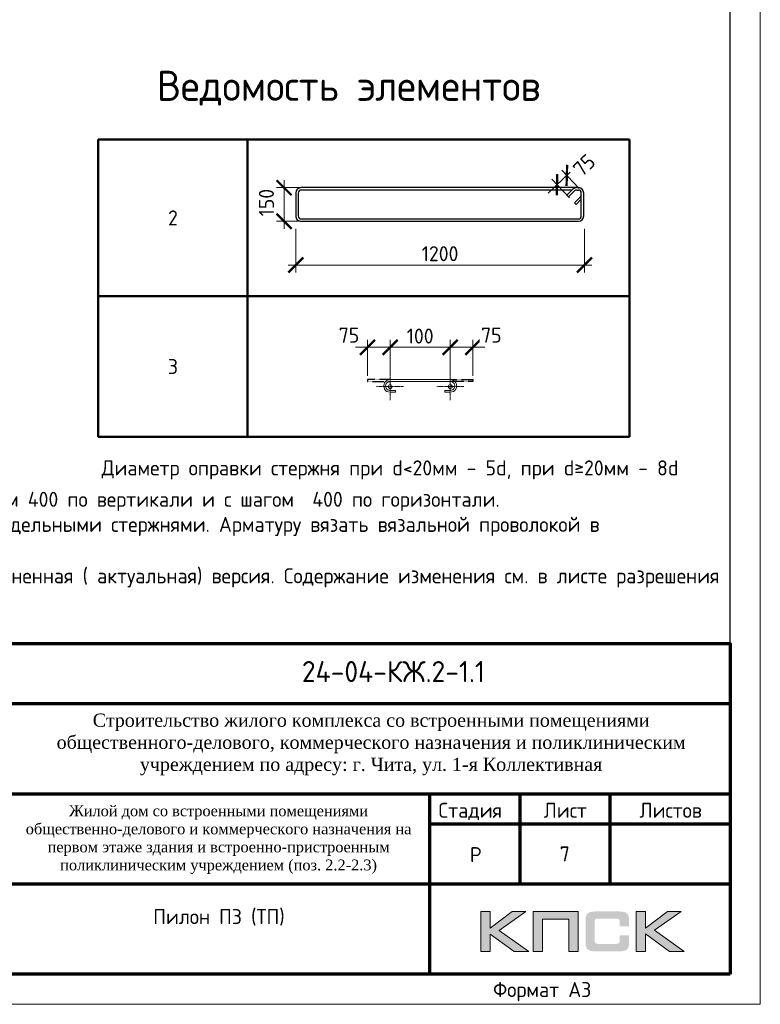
# Model space of a CAD drawing. Header units: millimetres. Extents: x 376598 to 1249954, y -318491 to -22134.
# Tile 98 of 256: x 649647 to 661960, y -317679 to -301311. Entities that reach past the tile are written whole.
import ezdxf
from ezdxf.enums import TextEntityAlignment as Align

# ---------------------------------------------------------------- set-up
doc = ezdxf.new("R2010")
doc.units = ezdxf.units.MM
doc.linetypes.add('CENTER2', pattern=[28.575, 19.05, -3.175, 3.175, -3.175])
doc.linetypes.add('GOST2.303 4', pattern=[7, 5, -2, 0])
for name, color, linetype in [('PDF _S_NET_PROFILE_AXIS', 7, 'Continuous'), ('PDF7_Text', 7, 'Continuous'), ('PDF8_Text', 7, 'Continuous'), ('Рамка печать', 7, 'Continuous'), ('ТОЛСТЫЕ_ОСНОВНЫЕ', 6, 'Continuous')]:
    doc.layers.add(name, color=color, linetype=linetype)
for name, color, linetype, lineweight in [('Арм_шпильки', 143, 'Continuous', 18), ('Выноски', 20, 'Continuous', 20), ('Каркасы ригель', 3, 'Continuous', 0), ('Осевая', 10, 'CENTER2', 20), ('подоснова', 151, 'Continuous', 5), ('поз.', 2, 'Continuous', 25), ('размер', 1, 'Continuous', 25), ('РАЗМЕРЫ', 1, 'Continuous', 9), ('Рамка', 7, 'Continuous', 70), ('Текст', 7, 'Continuous', 25), ('ТОНКИЕ', 7, 'Continuous', 9)]:
    doc.layers.add(name, color=color, linetype=linetype, lineweight=lineweight)
doc.styles.add('GOST 2.304', font='CS_Gost2304.shx')
doc.styles.add('GOST-2.304_Type-B', font='GOST_Common.ttf')
doc.styles.add('PDF Times New Roman', font='times.ttf')
doc.styles.add('style1', font='GOST_Common.ttf', dxfattribs={"height": 500})
doc.styles.add('ГОСТ', font='GOST_Common.ttf')
doc.dimstyles.new('мой', dxfattribs={"dimscale": 100, "dimtxt": 2.5, "dimasz": 2.5, "dimexe": 1.25, "dimexo": 0.625, "dimtad": 1, "dimdec": 0, "dimtxsty": 'GOST-2.304_Type-B', "dimblk": 'ARCHTICK', "dimcen": 2.5, "dimdle": 2, "dimaunit": 1, "dimadec": 1, "dimazin": 2, "dimtfac": 1, "dimtdec": 0, "dimtmove": 1, "dimatfit": 3, "dimfxl": 1, "dimtfill": 1, "dimlwd": -1, "dimlwe": -1, "dimarcsym": 0})
doc.dimstyles.new('мой 25', dxfattribs={"dimscale": 100, "dimtxt": 2.5, "dimasz": 2.5, "dimexe": 1.25, "dimexo": 0.625, "dimtad": 1, "dimdec": 0, "dimlfac": 0.5, "dimtxsty": 'GOST-2.304_Type-B', "dimblk": 'ARCHTICK', "dimcen": 2.5, "dimdle": 1.25, "dimaunit": 1, "dimadec": 1, "dimazin": 2, "dimtfac": 1, "dimtdec": 0, "dimtmove": 1, "dimatfit": 3, "dimfxl": 6, "dimfxlon": 1, "dimtfill": 1, "dimlwd": -1, "dimlwe": -1, "dimarcsym": 0})
doc.dimstyles.new('СПДС', dxfattribs={"dimscale": 100, "dimtxt": 2.5, "dimasz": 2.5, "dimexe": 1.25, "dimexo": 0, "dimtad": 1, "dimdec": 0, "dimtxsty": 'GOST-2.304_Type-B', "dimblk": 'ARCHTICK', "dimcen": 2.5, "dimdle": 2, "dimadec": 0, "dimazin": 2, "dimtfac": 0.75, "dimtdec": 0, "dimtmove": 1, "dimatfit": 3, "dimfxl": 1, "dimtolj": 1, "dimarcsym": 1})

# ---------------------------------------------------------------- blocks, each defined once
blk = doc.blocks.new('*T436')
at = {"layer": 'Выноски', "color": 0, "linetype": 'ByBlock', "lineweight": 50, "transparency": 16777216}
for p, q in [((0, 0), (8834, 0)), ((0, 0), (0, -4943)), ((2484, 0), (2484, -4943)), ((8834, 0), (8834, -4943)), ((0, -2606), (8834, -2606)), ((0, -4943), (8834, -4943))]:
    blk.add_line(p, q, dxfattribs=at)
at = {"layer": 'Выноски', "color": 0, "transparency": 16777216, "char_height": 250, "width": 2183.67, "attachment_point": 5, "style": 'GOST-2.304_Type-B'}
for s, insert in [('2', (1242, -1303)), ('3', (1242, -3774))]:
    blk.add_mtext(s, dxfattribs=dict(at, insert=insert))
blk = doc.blocks.new('*U25')
for p, q in [((-8, 0), (-7, 7.2)), ((-7, -7.2), (-8, 0)), ((-7, 7.2), (-4.2, 14)), ((-4.2, 14), (0.2, 19.8)), ((0.2, 19.8), (6, 24.2)), ((6, 24.2), (12.8, 27)), ((12.8, 27), (20, 28)), ((44, 28), (20, 28)), ((20, 20), (44, 20)), ((44, 20), (44, 28)), ((262.7, 28), (286.7, 28)), ((262.7, 20), (262.7, 28)), ((286.7, 20), (262.7, 20)), ((293.9, 27), (286.7, 28)), ((300.7, 24.2), (293.9, 27)), ((306.5, 19.8), (300.7, 24.2)), ((310.9, 14), (306.5, 19.8)), ((313.7, 7.2), (310.9, 14)), ((314.7, 0), (313.7, 7.2)), ((-4.2, -14), (-7, -7.2)), ((0.2, -19.8), (-4.2, -14)), ((6, -24.2), (0.2, -19.8)), ((12.8, -27), (6, -24.2)), ((20, -28), (12.8, -27)), ((20, -28), (286.7, -28)), ((286.7, -28), (293.9, -27)), ((293.9, -27), (300.7, -24.2)), ((300.7, -24.2), (306.5, -19.8)), ((306.5, -19.8), (310.9, -14)), ((310.9, -14), (313.7, -7.2)), ((313.7, -7.2), (314.7, 0))]:
    blk.add_line(p, q)
at = {"color": 0, "linetype": 'ByBlock', "lineweight": -2}
for p, q in [((0, 0), (0.7, 5.2)), ((0.7, 5.2), (2.7, 10)), ((2.7, 10), (5.9, 14.1)), ((5.9, 14.1), (10, 17.3)), ((10, 17.3), (14.8, 19.3)), ((14.8, 19.3), (20, 20)), ((291.8, 19.3), (286.7, 20)), ((296.7, 17.3), (291.8, 19.3)), ((300.8, 14.1), (296.7, 17.3)), ((304, 10), (300.8, 14.1)), ((306, 5.2), (304, 10)), ((306.7, 0), (306, 5.2)), ((0.7, -5.2), (0, 0)), ((2.7, -10), (0.7, -5.2)), ((5.9, -14.1), (2.7, -10)), ((10, -17.3), (5.9, -14.1)), ((14.8, -19.3), (10, -17.3)), ((20, -20), (14.8, -19.3)), ((20, -20), (286.7, -20)), ((286.7, -20), (291.8, -19.3)), ((291.8, -19.3), (296.7, -17.3)), ((296.7, -17.3), (300.8, -14.1)), ((300.8, -14.1), (304, -10)), ((304, -10), (306, -5.2)), ((306, -5.2), (306.7, 0))]:
    blk.add_line(p, q, dxfattribs=at)
at = {"style": 'GOST 2.304', "oblique": 15, "flags": 9}
for tag, p in [('ДИАМЕТР', (117.8, -62.2)), ('ДЛИНА', (118.1, -72.5)), ('ПОЗИЦИЯ', (118, -56.6)), ('КЛАСС', (118, -67.8)), ('МАССА', (118.7, -78.2))]:
    blk.add_attdef(tag, p, '', height=2.5, dxfattribs=at)
blk = doc.blocks.new('_ArchTick')
at = {"color": 0, "linetype": 'ByBlock', "const_width": 0.15}
blk.add_lwpolyline([(-0.5, -0.5), (0.5, 0.5)], dxfattribs=at)
blk = doc.blocks.new('*D429')
at = {"layer": 'DEFPOINTS', "color": 0, "lineweight": 0, "transparency": 16777216}
for p in [(656805, -306757), (655805, -307294), (656805, -307294)]:
    blk.add_point(p, dxfattribs=at)
at = {"layer": 'РАЗМЕРЫ', "color": 0, "linetype": 'Continuous', "transparency": 16777216}
for p, q in [((655805, -307232), (655805, -306632)), ((656805, -307231), (656805, -306632)), ((655605, -306757), (657005, -306757))]:
    blk.add_line(p, q, dxfattribs=at)
at = {"layer": 'РАЗМЕРЫ', "color": 0, "transparency": 16777216, "xscale": 250, "yscale": 250, "zscale": 250, "rotation": 180}
blk.add_blockref('_ArchTick', (655805, -306757), dxfattribs=at)
at = {"layer": 'РАЗМЕРЫ', "color": 0, "transparency": 16777216, "xscale": 250, "yscale": 250, "zscale": 250}
blk.add_blockref('_ArchTick', (656805, -306757), dxfattribs=at)
at = {"layer": 'РАЗМЕРЫ', "color": 0, "lineweight": 0, "transparency": 16777216, "insert": (656305, -306570), "char_height": 250, "attachment_point": 5, "style": 'GOST-2.304_Type-B', "bg_fill": 3, "box_fill_scale": 1.1, "bg_fill_color": 256, "bg_fill_true_color": 13158600, "bg_fill_transparency": 0}
blk.add_mtext('100', dxfattribs=at)
blk = doc.blocks.new('*D437')
at = {"layer": 'DEFPOINTS', "color": 0, "lineweight": 0}
for p in [(655429, -306757), (655429, -307294), (655805, -307294)]:
    blk.add_point(p, dxfattribs=at)
at = {"layer": 'РАЗМЕРЫ', "color": 0, "linetype": 'Continuous'}
for p, q in [((655429, -307231), (655429, -306632)), ((655805, -307232), (655805, -306632)), ((656005, -306757), (655229, -306757))]:
    blk.add_line(p, q, dxfattribs=at)
at = {"layer": 'РАЗМЕРЫ', "color": 0, "xscale": 250, "yscale": 250, "zscale": 250, "rotation": 180}
blk.add_blockref('_ArchTick', (655429, -306757), dxfattribs=at)
at = {"layer": 'РАЗМЕРЫ', "color": 0, "xscale": 250, "yscale": 250, "zscale": 250}
blk.add_blockref('_ArchTick', (655805, -306757), dxfattribs=at)
at = {"layer": 'РАЗМЕРЫ', "color": 0, "lineweight": 0, "insert": (655122, -306555), "char_height": 250, "attachment_point": 5, "style": 'GOST-2.304_Type-B', "bg_fill": 3, "box_fill_scale": 1.1, "bg_fill_color": 256, "bg_fill_true_color": 13158600, "bg_fill_transparency": 0}
blk.add_mtext('75', dxfattribs=at)
blk = doc.blocks.new('*D438')
at = {"layer": 'DEFPOINTS', "color": 0, "lineweight": 0}
for p in [(657181, -306757), (656805, -307294), (657181, -307294)]:
    blk.add_point(p, dxfattribs=at)
at = {"layer": 'РАЗМЕРЫ', "color": 0, "linetype": 'Continuous'}
for p, q in [((656805, -307232), (656805, -306632)), ((657181, -307231), (657181, -306632)), ((656605, -306757), (657381, -306757))]:
    blk.add_line(p, q, dxfattribs=at)
at = {"layer": 'РАЗМЕРЫ', "color": 0, "xscale": 250, "yscale": 250, "zscale": 250, "rotation": 180}
blk.add_blockref('_ArchTick', (656805, -306757), dxfattribs=at)
at = {"layer": 'РАЗМЕРЫ', "color": 0, "xscale": 250, "yscale": 250, "zscale": 250}
blk.add_blockref('_ArchTick', (657181, -306757), dxfattribs=at)
at = {"layer": 'РАЗМЕРЫ', "color": 0, "lineweight": 0, "insert": (657488, -306555), "char_height": 250, "attachment_point": 5, "style": 'GOST-2.304_Type-B', "bg_fill": 3, "box_fill_scale": 1.1, "bg_fill_color": 256, "bg_fill_true_color": 13158600, "bg_fill_transparency": 0}
blk.add_mtext('75', dxfattribs=at)
blk = doc.blocks.new('*U26')
at = {"color": 0, "linetype": 'ByBlock', "lineweight": -2}
for p, q in [((108.8, 1198.9), (12.5, 1198.9)), ((-10, 1176.4), (-10, 12.5)), ((-10, 1169.4), (-10, 1176.4)), ((0, 1169.4), (0, 1176.4)), ((3.7, 1160.6), (29.1, 1135.1)), ((108.8, 1188.9), (12.5, 1188.9)), ((53.8, 1159.8), (28.3, 1185.2)), ((38.8, 1188.9), (60.9, 1166.9)), ((60.9, 1166.9), (53.8, 1159.8)), ((121.3, 12.5), (121.3, 1176.4)), ((131.3, 12.5), (131.3, 1176.4)), ((22, 1128), (-3.4, 1153.5)), ((0, 1150.1), (0, 12.5)), ((29.1, 1135.1), (22, 1128)), ((12.5, 0), (108.8, 0)), ((12.5, -10), (108.8, -10))]:
    blk.add_line(p, q, dxfattribs=at)
for centre, radius, start, end in [((12.5, 1176.4), 22.5, 90, 180), ((108.8, 1176.4), 22.5, 0, 90), ((12.5, 1169.4), 22.5, 180, 225), ((12.5, 1176.4), 12.5, 90, 180), ((12.5, 1169.4), 12.5, 180, 225), ((19.5, 1176.4), 12.5, 45, 90), ((108.8, 1176.4), 12.5, 0, 90), ((12.5, 12.5), 22.5, 180, 270), ((12.5, 12.5), 12.5, 180, 270), ((108.8, 12.5), 12.5, 270, 0), ((108.8, 12.5), 22.5, 270, 0)]:
    blk.add_arc(centre, radius, start, end, dxfattribs=at)
at = {"style": 'GOST 2.304', "oblique": 15, "flags": 9}
for tag, p in [('ДИАМЕТР', (-52.8, -63)), ('КЛАСС', (-53, -68.7)), ('ДЛИНА', (-52.5, -73.8)), ('ПОЗИЦИЯ', (-52.3, -58)), ('МАССА', (-52.3, -78.3))]:
    blk.add_attdef(tag, p, '', height=2.5, dxfattribs=at)
blk = doc.blocks.new('*D430')
at = {"layer": 'DEFPOINTS', "color": 0, "lineweight": 0, "transparency": 16777216}
for p in [(654236, -304435), (659036, -304573), (654236, -305389)]:
    blk.add_point(p, dxfattribs=at)
at = {"layer": 'РАЗМЕРЫ', "color": 0, "linetype": 'Continuous', "transparency": 16777216}
for p, q in [((654236, -304789), (654236, -305514)), ((659036, -304789), (659036, -305514)), ((659161, -305389), (654111, -305389))]:
    blk.add_line(p, q, dxfattribs=at)
at = {"layer": 'РАЗМЕРЫ', "color": 0, "transparency": 16777216, "xscale": 250, "yscale": 250, "zscale": 250, "rotation": 180}
blk.add_blockref('_ArchTick', (654236, -305389), dxfattribs=at)
at = {"layer": 'РАЗМЕРЫ', "color": 0, "transparency": 16777216, "xscale": 250, "yscale": 250, "zscale": 250}
blk.add_blockref('_ArchTick', (659036, -305389), dxfattribs=at)
at = {"layer": 'РАЗМЕРЫ', "color": 0, "lineweight": 0, "transparency": 16777216, "insert": (656636, -305201), "char_height": 250, "attachment_point": 5, "style": 'GOST-2.304_Type-B', "bg_fill": 3, "box_fill_scale": 1.1, "bg_fill_color": 256, "bg_fill_true_color": 13158600, "bg_fill_transparency": 0}
blk.add_mtext('1200', dxfattribs=at)
blk = doc.blocks.new('*D442')
at = {"layer": 'DEFPOINTS', "color": 0, "lineweight": 0, "transparency": 16777216}
for p in [(654042, -304103), (655552, -304103), (655206, -304662)]:
    blk.add_point(p, dxfattribs=at)
at = {"layer": 'РАЗМЕРЫ', "color": 0, "linetype": 'Continuous', "transparency": 16777216}
for p, q in [((654642, -304103), (653917, -304103)), ((654042, -304787), (654042, -303978)), ((654642, -304662), (653917, -304662))]:
    blk.add_line(p, q, dxfattribs=at)
at = {"layer": 'РАЗМЕРЫ', "color": 0, "lineweight": 0, "transparency": 16777216, "insert": (653749, -304351), "char_height": 250, "attachment_point": 5, "rotation": 90, "style": 'GOST-2.304_Type-B', "bg_fill": 3, "box_fill_scale": 1.1, "bg_fill_color": 256, "bg_fill_true_color": 13158600, "bg_fill_transparency": 0}
blk.add_mtext('150', dxfattribs=at)
at = {"layer": 'РАЗМЕРЫ', "color": 0, "transparency": 16777216, "xscale": 250, "yscale": 250, "zscale": 250}
for p, rotation in [((654042, -304103), 90), ((654042, -304662), 270)]:
    blk.add_blockref('_ArchTick', p, dxfattribs=dict(at, rotation=rotation))
blk = doc.blocks.new('*U56')
at = {"layer": 'ТОЛСТЫЕ_ОСНОВНЫЕ', "color": 6}
blk.add_lwpolyline([(20, 5), (415, 5), (415, 292), (20, 292)], close=True, dxfattribs=at)
at = {"layer": 'ТОНКИЕ'}
blk.add_lwpolyline([(0, 0), (420, 0), (420, 297), (0, 297)], close=True, dxfattribs=at)
at = {"layer": 'Текст', "style": 'style1'}
blk.add_text('Формат А3', height=2.5, dxfattribs=at).set_placement((375.57, 1.2))
blk = doc.blocks.new('11')
at = {"layer": 'Выноски'}
for p, q in [((47989, 66781), (48016, 66806)), ((48016, 66806), (48038, 66823)), ((48038, 66823), (48060, 66786)), ((48060, 66786), (48058, 66769)), ((47885, 66608), (47944, 66700)), ((47944, 66700), (47962, 66737)), ((47962, 66737), (47989, 66781))]:
    blk.add_line(p, q, dxfattribs=at)
blk.add_lwpolyline([(47863, 66761), (47937, 66865), (47843, 66458), (47885, 66564), (47905, 66616), (47954, 66628), (47979, 66606), (47957, 66539), (47937, 66487), (47947, 66458), (47991, 66470), (48051, 66611), (48041, 66569), (48023, 66505), (48023, 66448), (48065, 66448), (48090, 66529), (48110, 66608), (48043, 66369), (47972, 66275), (47954, 66344), (47991, 66389), (48078, 66431), (48142, 66470), (48154, 66441), (48204, 66512), (48246, 66606), (48209, 66455), (48204, 66418), (48295, 66574), (48265, 66463), (48265, 66455), (48312, 66453), (48342, 66529), (48347, 66584), (48337, 66465), (48349, 66453), (48401, 66569), (48443, 66616), (48461, 66678), (48466, 66727), (48436, 66811), (48399, 66754), (48399, 66618), (48389, 66549), (48374, 66507), (48416, 66564), (48441, 66576), (48451, 66524), (48433, 66482), (48419, 66453), (48424, 66428), (48458, 66421)], dxfattribs=at)
blk = doc.blocks.new('яяя')
at = {"lineweight": 30}
for points in [[(345424, 110432), (345425, 110410), (345424, 110397), (345417, 110379), (345406, 110350), (345390, 110319), (345357, 110275), (345310, 110221), (345265, 110176), (345198, 110110), (345161, 110077), (345133, 110066), (345116, 110066), (345102, 110075), (345090, 110091), (345082, 110115), (345074, 110146), (345066, 110182), (345064, 110206), (345067, 110234), (345077, 110278), (345095, 110320), (345114, 110361), (345134, 110395), (345159, 110428), (345195, 110469), (345228, 110506), (345284, 110560), (345331, 110595), (345379, 110625), (345435, 110648), (345486, 110670), (345532, 110686), (345573, 110696), (345605, 110698), (345621, 110695), (345635, 110687), (345648, 110671), (345656, 110649), (345659, 110625), (345659, 110583), (345656, 110553), (345647, 110523), (345635, 110489), (345387, 110033), (345349, 109985), (345311, 109948), (345247, 109889), (345209, 109858), (345192, 109844), (345180, 109837), (345157, 109833), (345150, 109835), (345140, 109842), (345135, 109856), (345138, 109881), (345148, 109892), (345183, 109930), (345267, 110024), (345343, 110105), (345455, 110213), (345617, 110343), (345775, 110456), (345811, 110526), (345838, 110607), (345890, 110740), (345902, 110771), (345698, 110295), (345672, 110226), (345626, 110132), (345572, 110032), (345518, 109953), (345481, 109918), (345497, 110001), (345567, 110147), (345655, 110301), (345760, 110442)], [(345481, 109918), (345476, 109896), (345475, 109874), (345485, 109861), (345506, 109866), (345539, 109891), (345632, 109983), (345968, 110450), (346022, 110527), (346029, 110560), (346027, 110579), (346026, 110590), (346010, 110605), (345993, 110609), (345975, 110601), (345962, 110584), (345954, 110562), (345857, 110421), (345783, 110292), (345741, 110183), (345701, 110079), (345665, 109985), (345660, 109952), (345666, 109929), (345669, 109915), (345682, 109910), (345702, 109914), (345735, 109941), (345846, 110007), (346065, 110160), (346075, 110193), (346070, 110217), (346066, 110236), (346052, 110241), (346030, 110241), (346007, 110228), (345978, 110203), (345960, 110164), (345892, 110010), (345895, 109986), (345904, 109966), (345925, 109964), (345969, 109968), (346045, 110000), (346218, 110114), (346261, 110154), (346280, 110184), (346282, 110210), (346278, 110225), (346263, 110229), (346241, 110222), (346220, 110198), (346162, 110049), (345989, 109904), (345932, 109849), (345906, 109805), (345891, 109739), (345890, 109690), (345899, 109652), (345924, 109647), (345956, 109655), (345980, 109674), (346058, 109838), (346158, 110046), (346261, 110098), (346314, 110120), (346292, 110079), (346269, 110036), (346261, 110008), (346267, 109998), (346293, 109998), (346363, 110039), (346445, 110095), (346421, 110068), (346414, 110040), (346407, 110011), (346416, 109990), (346466, 109972), (346509, 109977), (346574, 109984), (347172, 110293)], [(346586, 109971), (346543, 109917), (346509, 109873), (346489, 109825), (346475, 109767), (346472, 109710), (346478, 109675), (346485, 109641), (346501, 109621), (346517, 109602), (346542, 109589), (346568, 109592), (346605, 109620), (346680, 109731), (346736, 109842), (346865, 110115), (346962, 110290), (346969, 110318), (346979, 110360), (347013, 110403), (347056, 110434), (347091, 110450), (347109, 110450), (347121, 110434), (347115, 110405), (347072, 110355), (347012, 110307), (346924, 110222)]]:
    blk.add_lwpolyline(points, dxfattribs=at)
blk = doc.blocks.new('штамп кж1.1')
at = {"layer": 'Рамка печать', "lineweight": 20}
h = blk.add_hatch(color=0, dxfattribs=at)
h.paths.add_polyline_path([(419458, -85094), (419234, -85094), (418867, -85370), (418867, -85094), (418712, -85094), (418712, -85757), (418867, -85757), (418867, -85466), (419264, -85757), (419512, -85757), (419019, -85406)])
h.paths.add_polyline_path([(419737, -85219), (420175, -85219), (420175, -85757), (420329, -85757), (420329, -85094), (420165, -85094), (419583, -85094), (419583, -85251), (419583, -85757), (419737, -85757)])
h.paths.add_polyline_path([(421451, -85091), (421295, -85091), (421295, -85754), (421451, -85754), (421451, -85462), (421847, -85754), (422095, -85754), (421602, -85403), (422041, -85091), (421818, -85091), (421451, -85367)])
blk.add_hatch(color=204, dxfattribs=at).paths.add_polyline_path([(421166, -85165), (421164, -85157), (421161, -85151), (421158, -85145), (421154, -85139), (421151, -85134), (421147, -85129), (421143, -85124), (421139, -85120), (421133, -85117), (421128, -85113), (421122, -85109), (421115, -85107), (421108, -85104), (421100, -85101), (421093, -85099), (421075, -85096), (421056, -85093), (421035, -85092), (421012, -85091), (420617, -85091), (420594, -85092), (420573, -85093), (420553, -85096), (420536, -85099), (420528, -85102), (420521, -85104), (420514, -85107), (420508, -85110), (420502, -85113), (420496, -85117), (420491, -85120), (420486, -85124), (420482, -85129), (420478, -85134), (420474, -85139), (420471, -85145), (420468, -85151), (420466, -85158), (420463, -85165), (420461, -85172), (420457, -85188), (420455, -85206), (420453, -85226), (420453, -85248), (420453, -85596), (420453, -85618), (420455, -85638), (420457, -85656), (420461, -85673), (420463, -85680), (420466, -85687), (420468, -85694), (420471, -85700), (420474, -85705), (420478, -85711), (420482, -85716), (420486, -85720), (420491, -85725), (420496, -85728), (420502, -85731), (420508, -85735), (420514, -85738), (420521, -85740), (420528, -85743), (420536, -85745), (420553, -85749), (420573, -85751), (420594, -85753), (420617, -85754), (421012, -85754), (421035, -85753), (421056, -85752), (421075, -85749), (421092, -85746), (421100, -85743), (421108, -85741), (421115, -85738), (421122, -85735), (421128, -85732), (421133, -85728), (421139, -85725), (421143, -85720), (421147, -85716), (421151, -85711), (421154, -85706), (421158, -85700), (421161, -85694), (421164, -85688), (421166, -85680), (421169, -85673), (421172, -85656), (421175, -85639), (421176, -85618), (421177, -85596), (421177, -85487), (421022, -85487), (421022, -85576), (421022, -85582), (421021, -85588), (421020, -85594), (421019, -85599), (421017, -85604), (421015, -85608), (421012, -85612), (421008, -85616), (421005, -85619), (421001, -85622), (420996, -85624), (420991, -85626), (420987, -85627), (420981, -85628), (420974, -85628), (420968, -85629), (420649, -85629), (420644, -85628), (420639, -85628), (420635, -85626), (420631, -85624), (420627, -85621), (420624, -85618), (420620, -85615), (420617, -85611), (420615, -85607), (420613, -85603), (420611, -85598), (420609, -85593), (420607, -85584), (420607, -85574), (420607, -85256), (420607, -85250), (420607, -85245), (420609, -85240), (420610, -85235), (420611, -85231), (420613, -85228), (420616, -85225), (420619, -85221), (420622, -85218), (420626, -85216), (420630, -85214), (420634, -85212), (420639, -85211), (420643, -85210), (420649, -85210), (420654, -85210), (420968, -85210), (420974, -85210), (420981, -85210), (420986, -85212), (420991, -85213), (420996, -85215), (421000, -85217), (421004, -85220), (421008, -85223), (421011, -85227), (421014, -85231), (421017, -85235), (421019, -85240), (421020, -85245), (421021, -85250), (421022, -85257), (421022, -85263), (421022, -85336), (421177, -85336), (421177, -85248), (421176, -85226), (421175, -85206), (421172, -85188), (421168, -85172)])
at = {"layer": 'PDF _S_NET_PROFILE_AXIS', "lineweight": 30, "elevation": 0}
blk.add_lwpolyline([(409123, -83320), (409140, -83299), (409161, -83282), (409174, -83265), (409208, -83231), (409216, -83227), (409221, -83219), (409229, -83214), (409238, -83206), (409259, -83189), (409276, -83176), (409288, -83172), (409297, -83172), (409297, -83176), (409293, -83185), (409280, -83198), (409191, -83274), (409174, -83282), (409157, -83299), (409106, -83329), (409085, -83341), (409060, -83358), (409055, -83363), (409051, -83363), (409060, -83358), (409072, -83350), (409077, -83350), (409081, -83346), (409077, -83350), (409072, -83354), (409064, -83358), (409047, -83371), (409030, -83380), (409013, -83397), (408971, -83426), (408933, -83460), (408890, -83502), (408878, -83515), (408873, -83524), (408865, -83528), (408857, -83540), (408840, -83562), (408827, -83583), (408818, -83600), (408797, -83625), (408772, -83646), (408717, -83701), (408683, -83727), (408666, -83735), (408653, -83744), (408628, -83752), (408603, -83752), (408594, -83744), (408590, -83731), (408586, -83706), (408586, -83680), (408590, -83667), (408598, -83655), (408611, -83642), (408636, -83629), (408645, -83621), (408662, -83612), (408683, -83600), (408696, -83595), (408708, -83583), (408725, -83574), (408742, -83562), (408785, -83536), (408831, -83507), (408873, -83481), (408912, -83456), (408928, -83443), (408941, -83435), (408954, -83430), (408962, -83422), (408962, -83426), (408954, -83430), (408950, -83435), (408937, -83443), (408920, -83456), (408882, -83477), (408797, -83532), (408755, -83557), (408721, -83574), (408708, -83583), (408696, -83587), (408687, -83591), (408679, -83591), (408666, -83595), (408658, -83591), (408653, -83587), (408653, -83570), (408658, -83557), (408658, -83545), (408662, -83528), (408674, -83502), (408691, -83477), (408700, -83468), (408704, -83460), (408717, -83456), (408751, -83439), (408763, -83439), (408772, -83435), (408785, -83430), (408848, -83418), (408873, -83405), (408895, -83397), (408933, -83380), (408954, -83371), (408975, -83358), (408992, -83346), (409005, -83333), (409039, -83308), (409064, -83295), (409077, -83286), (409094, -83274), (409127, -83244), (409144, -83231), (409153, -83223), (409157, -83223), (409149, -83240), (409123, -83265), (409111, -83274), (409077, -83299), (409064, -83308), (409051, -83320), (409026, -83350), (409013, -83363), (409009, -83371), (408992, -83392), (408979, -83401), (408967, -83418), (408962, -83422), (408962, -83426), (408958, -83430), (408950, -83435), (408937, -83447), (408916, -83473), (408903, -83485), (408890, -83502), (408882, -83515), (408873, -83524), (408869, -83528), (408873, -83524), (408878, -83524), (408873, -83528), (408865, -83549), (408857, -83553), (408852, -83562), (408848, -83566), (408823, -83617), (408823, -83629), (408818, -83638), (408823, -83642), (408827, -83642), (408840, -83629), (408852, -83621), (408907, -83566), (408941, -83540), (408954, -83528), (408967, -83524), (408971, -83515), (408984, -83502), (408988, -83494), (408996, -83494), (408996, -83498), (408979, -83515), (408962, -83536), (408937, -83557), (408924, -83566), (408912, -83579), (408907, -83579), (408899, -83583), (408895, -83591), (408895, -83612), (408899, -83617), (408907, -83617), (408920, -83608), (408937, -83591), (408945, -83579), (408954, -83570), (408979, -83540), (408996, -83524), (409005, -83511), (409017, -83507), (409022, -83502), (409026, -83502), (409013, -83515), (409005, -83528), (408992, -83536), (408971, -83562), (408954, -83583), (408945, -83591), (408941, -83600), (408937, -83612), (408937, -83625), (408941, -83629), (408954, -83634), (408958, -83629), (408967, -83612), (408979, -83600), (409000, -83583), (409009, -83574), (409022, -83574), (409026, -83583), (409026, -83608), (409030, -83608), (409039, -83604), (409051, -83595), (409077, -83570), (409085, -83557), (409089, -83553), (409089, -83549), (409085, -83549), (409081, -83553), (409072, -83557), (409047, -83574), (409017, -83595), (408979, -83621), (408971, -83625), (408958, -83629), (408950, -83638), (408933, -83663), (408924, -83684), (408903, -83722), (408886, -83765), (408865, -83811), (408848, -83862), (408840, -83883), (408827, -83909), (408827, -83921), (408831, -83921), (408835, -83917), (408840, -83909), (408848, -83896), (408852, -83888), (408861, -83875), (408886, -83841), (408903, -83816), (408924, -83782), (408954, -83748), (408984, -83706), (409043, -83625), (409077, -83583), (409106, -83545), (409132, -83511), (409157, -83481), (409174, -83456), (409195, -83430), (409229, -83388), (409263, -83350), (409305, -83308), (409394, -83214), (409441, -83172), (409479, -83130), (409517, -83092), (409551, -83062), (409580, -83037), (409606, -83016), (409627, -82999), (409644, -82986), (409657, -82977), (409665, -82969), (409674, -82969), (409674, -82965), (409682, -82960), (409682, -82982), (409674, -82994), (409665, -83003), (409661, -83011), (409563, -83109), (409538, -83138), (409504, -83168), (409318, -83354), (409242, -83422), (409187, -83477), (409178, -83490), (409170, -83498), (409161, -83502), (409157, -83507), (409157, -83511), (409161, -83511), (409170, -83507), (409182, -83494), (409212, -83477), (409225, -83464), (409238, -83460), (409246, -83452), (409263, -83443), (409276, -83443), (409276, -83452), (409267, -83468), (409259, -83481), (409242, -83502), (409238, -83515), (409233, -83524), (409229, -83528), (409229, -83532), (409238, -83540), (409242, -83536), (409246, -83536), (409254, -83532), (409267, -83524), (409318, -83485), (409356, -83460), (409381, -83452), (409386, -83452), (409390, -83456), (409390, -83494), (409394, -83507), (409398, -83515), (409407, -83519), (409415, -83515), (409424, -83515), (409449, -83507), (409492, -83490), (409521, -83477), (409551, -83460), (409593, -83443), (409635, -83422), (409690, -83397)], dxfattribs=at)
at = {"layer": 'Рамка', "color": 7}
for p, q in [((405358, -83134), (405358, -80634)), ((407358, -83134), (407358, -80634)), ((410858, -81634), (422858, -81634)), ((404358, -82634), (410858, -82634)), ((404358, -83134), (422858, -83134)), ((419358, -83134), (419358, -84634)), ((420858, -83134), (420858, -84634)), ((417858, -83634), (422858, -83634)), ((417858, -83634), (422858, -83634)), ((410858, -84634), (422858, -84634))]:
    blk.add_line(p, q, dxfattribs=at)
at = {"layer": 'Рамка'}
for p, q in [((406358, -86134), (406358, -80634)), ((408358, -86134), (408358, -80634)), ((408358, -80634), (408358, -86134)), ((409858, -80634), (409858, -86134)), ((409858, -86134), (409858, -80634)), ((410858, -80634), (410858, -86134)), ((417858, -83134), (417858, -86134))]:
    blk.add_line(p, q, dxfattribs=at)
at = {"layer": 'Рамка', "color": 7, "lineweight": 15}
for p, q in [((404358, -81134), (410858, -81134)), ((404358, -81634), (410858, -81634)), ((404358, -82134), (410858, -82134)), ((404358, -83634), (410858, -83634)), ((404358, -84134), (410858, -84134)), ((404358, -84634), (410858, -84634)), ((404358, -85134), (410858, -85134)), ((404358, -85634), (410858, -85634))]:
    blk.add_line(p, q, dxfattribs=at)
at = {"layer": 'Рамка'}
blk.add_lwpolyline([(422858, -86134), (404358, -86134), (404358, -80634), (422858, -80634)], close=True, dxfattribs=at)
at = {"layer": 'Рамка печать', "color": 0, "lineweight": 20}
for points in [[(418712, -85757), (418712, -85094), (418867, -85094), (418867, -85370), (419234, -85094), (419458, -85094), (419019, -85406), (419512, -85757), (419264, -85757), (418867, -85466), (418867, -85757), (418712, -85757)], [(419737, -85757), (419737, -85219), (420175, -85219), (420175, -85757), (420329, -85757), (420329, -85094), (420165, -85094), (419583, -85094), (419583, -85251), (419583, -85757), (419737, -85757)], [(421295, -85754), (421295, -85091), (421451, -85091), (421451, -85367), (421818, -85091), (422041, -85091), (421602, -85403), (422095, -85754), (421847, -85754), (421451, -85462), (421451, -85754), (421295, -85754)]]:
    blk.add_lwpolyline(points, close=True, dxfattribs=at)
at = {"color": 2, "lineweight": 60, "xscale": 0.5, "yscale": 0.5, "zscale": 0.5}
blk.add_blockref('яяя', (236070, -141038), dxfattribs=at)
at = {"layer": 'Выноски', "color": 0}
blk.add_blockref('11', (360773, -151499), dxfattribs=at)
at = {"layer": 'PDF7_Text', "char_height": 248, "attachment_point": 7, "style": 'PDF Times New Roman'}
for s, insert in [('Патрушев', (406387, -83634)), ('06.25', (409908, -83561)), ('06.25', (409908, -85050)), ('Жукова', (406466, -86056)), ('06.25', (409908, -86042))]:
    blk.add_mtext(s, dxfattribs=dict(at, insert=insert))
at = {"layer": 'PDF7_Text', "insert": (410912, -84467), "char_height": 180, "width": 6881.02, "attachment_point": 7, "style": 'PDF Times New Roman'}
blk.add_mtext('\\pxqc;Жилой дом со встроенными помещениями общественно-делового и коммерческого назначения на первом этаже здания и встроенно-пристроенным поликлиническим учреждением (поз. 2.2-2.3)', dxfattribs=at)
at = {"layer": 'PDF7_Text', "insert": (406426, -85084), "char_height": 247.95, "attachment_point": 7, "style": 'PDF Times New Roman'}
blk.add_mtext_dynamic_manual_height_columns('{\\C256;Куликов}', width=2000, gutter_width=1250, heights=[0], dxfattribs=at)
at = {"layer": 'PDF8_Text', "char_height": 248, "attachment_point": 7, "style": 'PDF Times New Roman'}
for s, insert in [('ГИП', (404451, -83561)), ('Исполнит.', (404432, -85007)), ('Н.контр.', (404445, -86056))]:
    blk.add_mtext(s, dxfattribs=dict(at, insert=insert))
at = {"layer": 'Текст', "color": 7, "style": 'ГОСТ'}
blk.add_text('24-04-КЖ.2-1.1', height=350, dxfattribs=at).set_placement((417259, -81103), align=Align.MIDDLE_CENTER)
for s, p in [('Изм.', (404522, -82993)), ('Лист', (406493, -82996)), ('N док.', (407423, -82993)), ('Подпись', (408507, -83008)), ('Дата', (409929, -83008)), ('Стадия', (418009, -83534)), ('Лист', (419758, -83534)), ('Листов', (421350, -83534)), ('Р', (418530, -84272))]:
    blk.add_text(s, height=250, dxfattribs=at).set_placement(p)
at = {"layer": 'Текст', "color": 7, "style": 'ГОСТ', "width": 0.9}
blk.add_text('Кол.уч.', height=250, dxfattribs=at).set_placement((405423, -82992))
at = {"layer": 'Текст', "color": 7, "insert": (411117, -81801), "char_height": 220, "attachment_point": 1, "style": 'ГОСТ'}
blk.add_mtext_dynamic_manual_height_columns('\\pxqc;{\\fTimes New Roman|b0|i0|c204|p18;\\C256;Строительство жилого комплекса со встроенными помещениями общественного-делового, коммерческого назначения и поликлиническим учреждением по адресу: г. Чита, ул. 1-я Коллективная}', width=11543.07, gutter_width=12.5, heights=[0], dxfattribs=at)
blk = doc.blocks.new('*T445')
at = {"layer": 'Каркасы ригель', "color": 0, "linetype": 'ByBlock', "lineweight": -2, "transparency": 16777216}
for p, q in [((0, 0), (1500, 0)), ((0, -1000), (1500, -1000))]:
    blk.add_line(p, q, dxfattribs=at)
at = {"layer": 'Каркасы ригель', "color": 0, "linetype": 'ByBlock', "lineweight": 50, "transparency": 16777216}
for p, q in [((0, 0), (0, -1000)), ((1500, 0), (1500, -1000))]:
    blk.add_line(p, q, dxfattribs=at)
at = {"layer": 'Каркасы ригель', "color": 0, "linetype": 'Continuous', "lineweight": 0, "transparency": 16777216, "insert": (750, -500), "char_height": 250, "width": 1000, "attachment_point": 5, "style": 'ГОСТ'}
blk.add_mtext('7', dxfattribs=at)

msp = doc.modelspace()

# ---------------------------------------------------------------- linework, layer by layer
at = {"layer": 'Осевая', "ltscale": 0.1}
for p, q in [((656029.3, -307410.2), (655581.1, -307410.2)), ((657029.3, -307410.2), (656581, -307410.2))]:
    msp.add_line(p, q, dxfattribs=at)
at = {"layer": 'подоснова'}
for centre in [(655805.2, -307410.2), (656805.2, -307410.2)]:
    msp.add_circle(centre, 32, dxfattribs=at)

# ---------------------------------------------------------------- block references
for name, p in [('*T436', (650953, -303303)), ('*T445', (657959.6, -314678.9))]:
    msp.add_blockref(name, p)
at = {"lineweight": 30, "xscale": 3.959999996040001, "yscale": 3.959999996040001, "zscale": 3.959999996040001, "rotation": 269.9999999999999}
msp.add_blockref('*U26', (654276.1, -304142.4), dxfattribs=at)
at = {"layer": 'Арм_шпильки', "color": 3, "xscale": 3.75, "yscale": 3.75, "zscale": 3.75, "rotation": 180}
msp.add_blockref('*U25', (656880.2, -307398.6), dxfattribs=at)
at = {"layer": 'размер'}
msp.add_blockref('штамп кж1.1', (238601.2, -231044.7), dxfattribs=at)

# ---------------------------------------------------------------- texts
at = {"ltscale": 100, "char_height": 250, "width": 17398.124, "attachment_point": 1, "style": 'GOST-2.304_Type-B'}
for s, insert in [(' Диаметр оправки стержня при d<20мм - 5d, при d≥20мм - 8d', (650856.2, -308636.6)), ('\\pxi-3,l3,t3,20;1.^IОбщие примечания см. лист 1\\P2.^IШпильки поз.3 устанавливать с шагом 400 по вертикали и с шагом  400 по горизонтали.\\P3.^IАрмирование пилонов  выполнять отдельными стержнями. Арматуру вязать вязальной проволокой в каждом пересечении.', (642967.9, -308742))]:
    msp.add_mtext(s, dxfattribs=dict(at, insert=insert))
at = {"layer": 'Выноски', "color": 240, "true_color": 0xed1f24, "insert": (643046.7, -310430.6, -3100), "char_height": 250, "width": 18219.66, "attachment_point": 1, "style": 'ГОСТ'}
msp.add_mtext('\\pxi-2,l2,sm1;В выделенной области представлена замененная ( актуальная) версия. Содержание изменения см. в листе разрешения на внесение изменений', dxfattribs=at)
at = {"layer": 'РАЗМЕРЫ', "insert": (655116.8, -302449.8), "char_height": 500, "attachment_point": 5, "style": 'GOST-2.304_Type-B'}
msp.add_mtext_dynamic_manual_height_columns('{\\C0;Ведомость элементов}', width=15225.227, gutter_width=15, heights=[0], dxfattribs=at)
at = {"layer": 'Текст', "color": 7, "insert": (649459.6, -315678.9), "char_height": 250, "attachment_point": 1, "style": 'ГОСТ'}
msp.add_mtext_dynamic_manual_height_columns('\\pxqc;{\\C256;\\PПилон П3 (ТП)\\P }', width=7000, gutter_width=12.5, heights=[1500], dxfattribs=at)

# ---------------------------------------------------------------- dimensions: what is measured, and where the dimension line sits
at = {"layer": 'РАЗМЕРЫ', "lineweight": 0}
msp.add_linear_dim(base=(658743.5, -303900.2), p1=(658785.1, -304271.7), p2=(658948.6, -304116.8), angle=43.44872, location=(659031.4, -303729.8), text='75', dimstyle='СПДС', dxfattribs=at).render()

# ---------------------------------------------------------------- next in the draw order: dimensions: what is measured, and where the dimension line sits
dim = msp.add_linear_dim(base=(654236.5, -305388.9), p1=(659035.6, -304572.6), p2=(654236.5, -304434.6), dimstyle='мой 25', override={"dimlfac": 0.25}, dxfattribs=at)
dim.commit()
dim.dimension.update_dxf_attribs({"geometry": '*D430', "text_midpoint": (656636.1, -305201.4)})
dim = msp.add_linear_dim(base=(656805.2, -306757.1), p1=(655805.2, -307294.4), p2=(656805.2, -307293.6), text='100', dimstyle='мой', dxfattribs=at)
dim.commit()
dim.dimension.update_dxf_attribs({"geometry": '*D429', "text_midpoint": (656305.2, -306569.6)})

# ---------------------------------------------------------------- next in the draw order: linework, layer by layer
at = {"layer": 'поз.', "linetype": 'GOST2.303 4', "ltscale": 0.4}
for points in [[(655805.2, -307293.6), (655429.2, -307293.6), (655429.2, -307323.6), (655803.9, -307323.8)], [(656805.2, -307293.6), (657181.2, -307293.6), (657181.2, -307323.6), (656806.5, -307323.8)]]:
    msp.add_lwpolyline(points, dxfattribs=at)

# ---------------------------------------------------------------- next in the draw order: dimensions: what is measured, and where the dimension line sits
at = {"layer": 'РАЗМЕРЫ', "lineweight": 0}
dim = msp.add_linear_dim(base=(654041.8, -304102.8), p1=(655205.8, -304662.2), p2=(655551.5, -304102.8), angle=90, text='150', dimstyle='мой 25', override={"dimlfac": 0.25}, dxfattribs=at)
dim.commit()
dim.dimension.update_dxf_attribs({"geometry": '*D442', "text_midpoint": (653936.7, -304350.9), "dimtype": 160})

# ---------------------------------------------------------------- next in the draw order: dimensions: what is measured, and where the dimension line sits
dim = msp.add_linear_dim(base=(655429.2, -306757.1), p1=(655805.2, -307294.4), p2=(655429.2, -307293.6), text='75', dimstyle='мой', dxfattribs=at)
dim.commit()
dim.dimension.update_dxf_attribs({"geometry": '*D437', "text_midpoint": (655122.3, -306742.8), "dimtype": 160})
dim = msp.add_linear_dim(base=(657181.2, -306757.1), p1=(656805.2, -307294.4), p2=(657181.2, -307293.6), angle=180, text='75', dimstyle='мой', dxfattribs=at)
dim.commit()
dim.dimension.update_dxf_attribs({"geometry": '*D438', "text_midpoint": (657488, -306742.8), "dimtype": 160})

# ---------------------------------------------------------------- next in the draw order: linework, layer by layer
at = {"layer": 'Осевая', "ltscale": 0.1}
for p, q in [((655805.2, -307186.1), (655805.2, -307634.4)), ((656805.2, -307186.1), (656805.2, -307634.4))]:
    msp.add_line(p, q, dxfattribs=at)

# ---------------------------------------------------------------- next in the draw order: block references
at = {"xscale": 100, "yscale": 100, "zscale": 100}
msp.add_blockref('*U56', (619959.6, -317678.9), dxfattribs=at)

doc.saveas('drawing.dxf')
